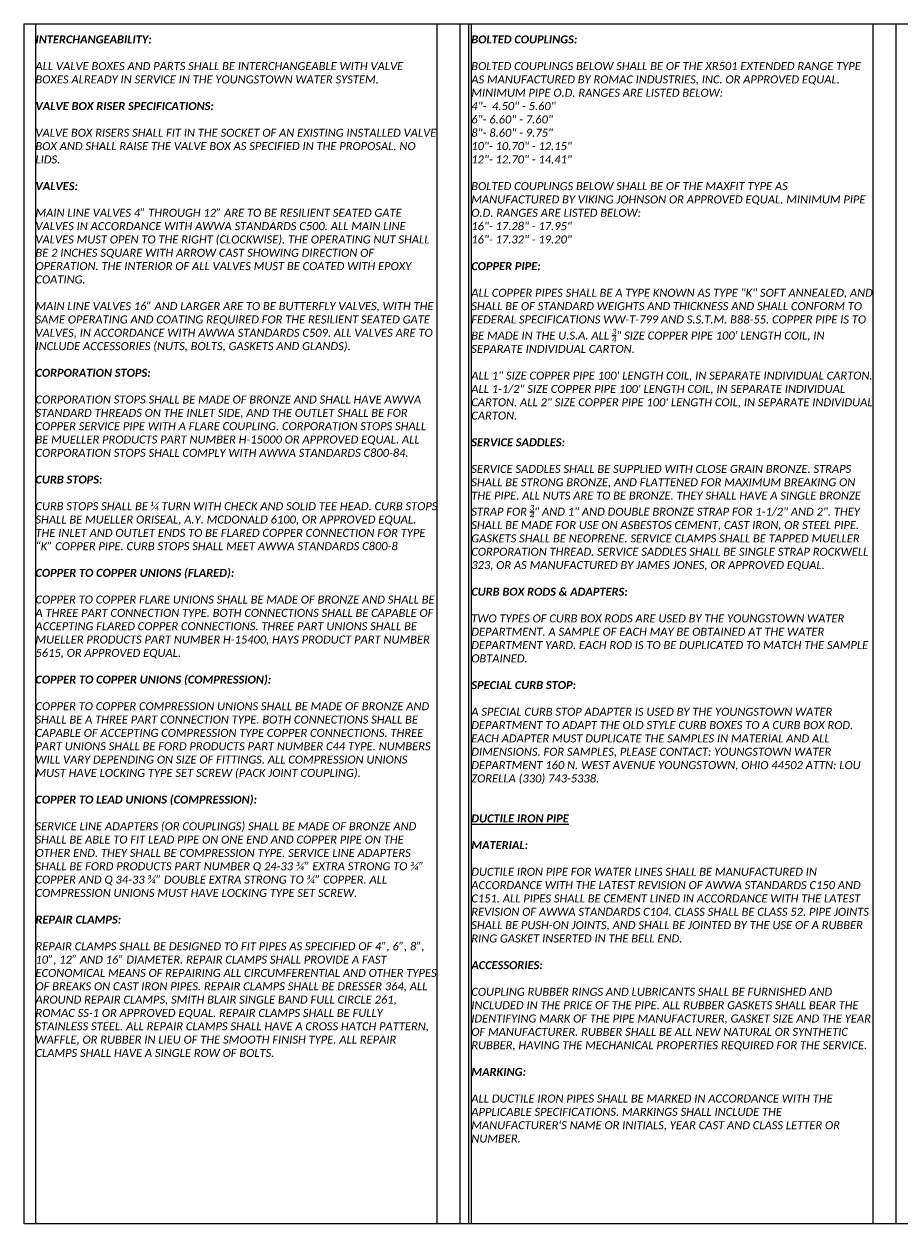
# Model space of a CAD drawing. Header units: feet. Extents: x 0 to 230, y 0 to 21.
# Tile 7 of 10: x 150 to 165, y 0 to 21. Entities that reach past the tile are written whole.
import ezdxf

# ---------------------------------------------------------------- set-up
doc = ezdxf.new("R2010")
doc.units = ezdxf.units.FT
doc.header["$MEASUREMENT"] = 0
doc.layers.add('0_View_Frame_Border', color=7, linetype='Continuous', plot=False)
doc.layers.add('G-ANNO-VPRT', color=215, linetype='Continuous', lineweight=0, plot=False)
doc.layers.add('SH_Text', color=7, linetype='Continuous')
doc.styles.add('Slanted-Normal', font='calibrii.ttf', dxfattribs={"height": 0.14})

msp = doc.modelspace()

# ---------------------------------------------------------------- linework, layer by layer
at = {"layer": '0_View_Frame_Border'}
msp.add_lwpolyline([(150, 21), (180.5, 21), (180.5, 0), (150, 0)], close=True, dxfattribs=at)
at = {"layer": 'G-ANNO-VPRT'}
for p, q in [((150.2, 21), (150.2, 0)), ((157.225, 21), (157.225, 0)), ((157.775, 21), (157.775, 0)), ((157.825, 21), (157.825, 0)), ((164.85, 21), (164.85, 0))]:
    msp.add_line(p, q, dxfattribs=at)
at = {"layer": 'G-ANNO-VPRT', "color": 1}
for p, q in [((157.625, 21), (157.625, 0)), ((165.25, 21), (165.25, 0))]:
    msp.add_line(p, q, dxfattribs=at)

# ---------------------------------------------------------------- texts
at = {"layer": 'SH_Text', "char_height": 0.14, "width": 7.025, "attachment_point": 1, "style": 'Slanted-Normal'}
for s, insert in [('{\\fCalibri|b1|i1|c0|p34;INTERCHANGEABILITY:\\C6;\\P}\\PALL VALVE BOXES AND PARTS SHALL BE INTERCHANGEABLE WITH VALVE BOXES ALREADY IN SERVICE IN THE YOUNGSTOWN WATER SYSTEM.\\P\\P{\\fCalibri|b1|i1|c0|p34;VALVE BOX RISER SPECIFICATIONS:\\P}\\PVALVE BOX RISERS SHALL FIT IN THE SOCKET OF AN EXISTING INSTALLED VALVE BOX AND SHALL RAISE THE VALVE BOX AS SPECIFIED IN THE PROPOSAL. NO LIDS. \\P\\P{\\fCalibri|b1|i1|c0|p34;VALVES:\\P}\\PMAIN LINE VALVES 4” THROUGH 12” ARE TO BE RESILIENT SEATED GATE VALVES IN ACCORDANCE WITH AWWA STANDARDS C500. ALL MAIN LINE VALVES MUST OPEN TO THE RIGHT (CLOCKWISE). THE OPERATING NUT SHALL BE 2 INCHES SQUARE WITH ARROW CAST SHOWING DIRECTION OF OPERATION. THE INTERIOR OF ALL VALVES MUST BE COATED WITH EPOXY COATING.\\P\\PMAIN LINE VALVES 16” AND LARGER ARE TO BE BUTTERFLY VALVES, WITH THE SAME OPERATING AND COATING REQUIRED FOR THE RESILIENT SEATED GATE VALVES, IN ACCORDANCE WITH AWWA STANDARDS C509. ALL VALVES ARE TO INCLUDE ACCESSORIES (NUTS, BOLTS, GASKETS AND GLANDS).\\P\\P{\\fCalibri|b1|i1|c0|p34;CORPORATION STOPS:\\P}\\PCORPORATION STOPS SHALL BE MADE OF BRONZE AND SHALL HAVE AWWA STANDARD THREADS ON THE INLET SIDE, AND THE OUTLET SHALL BE FOR COPPER SERVICE PIPE WITH A FLARE COUPLING. CORPORATION STOPS SHALL BE MUELLER PRODUCTS PART NUMBER H-15000 OR APPROVED EQUAL. ALL CORPORATION STOPS SHALL COMPLY WITH AWWA STANDARDS C800-84.\\P\\P{\\A1;\\fCalibri|b1|i1|c0|p34;CURB STOPS:\\P\\fCalibri|b0|i1|c0|p34;\\PCURB STOPS SHALL BE ¼ TURN WITH CHECK AND SOLID TEE HEAD. CURB STOPS SHALL BE MUELLER ORISEAL, A.Y. MCDONALD 6100, OR APPROVED EQUAL. THE INLET AND OUTLET ENDS TO BE FLARED COPPER CONNECTION FOR TYPE “K” COPPER PIPE. CURB STOPS SHALL MEET AWWA STANDARDS C800-8\\P\\P\\fCalibri|b1|i1|c0|p34;COPPER TO COPPER UNIONS (FLARED):\\P\\fCalibri|b0|i1|c0|p34;\\PCOPPER TO COPPER FLARE UNIONS SHALL BE MADE OF BRONZE AND SHALL BE A THREE PART CONNECTION TYPE. BOTH CONNECTIONS SHALL BE CAPABLE OF ACCEPTING FLARED COPPER CONNECTIONS. THREE PART UNIONS SHALL BE MUELLER PRODUCTS PART NUMBER H-15400, HAYS PRODUCT PART NUMBER 5615, OR APPROVED EQUAL.\\P\\P\\fCalibri|b1|i1|c0|p34;COPPER TO COPPER UNIONS (COMPRESSION):\\P\\fCalibri|b0|i1|c0|p34;\\PCOPPER TO COPPER COMPRESSION UNIONS SHALL BE MADE OF BRONZE AND SHALL BE A THREE PART CONNECTION TYPE. BOTH CONNECTIONS SHALL BE CAPABLE OF ACCEPTING COMPRESSION TYPE COPPER CONNECTIONS. THREE PART UNIONS SHALL BE FORD PRODUCTS PART NUMBER C44 TYPE. NUMBERS WILL VARY DEPENDING ON SIZE OF FITTINGS. ALL COMPRESSION UNIONS MUST HAVE LOCKING TYPE SET SCREW (PACK JOINT COUPLING).\\P\\P\\fCalibri|b1|i1|c0|p34;COPPER TO LEAD UNIONS (COMPRESSION):\\P\\fCalibri|b0|i1|c0|p34;\\PSERVICE LINE ADAPTERS (OR COUPLINGS) SHALL BE MADE OF BRONZE AND SHALL BE ABLE TO FIT LEAD PIPE ON ONE END AND COPPER PIPE ON THE OTHER END. THEY SHALL BE COMPRESSION TYPE. SERVICE LINE ADAPTERS SHALL BE FORD PRODUCTS PART NUMBER Q 24-33 ¾” EXTRA STRONG TO ¾” COPPER AND Q 34-33 ¾” DOUBLE EXTRA STRONG TO ¾” COPPER. ALL COMPRESSION UNIONS MUST HAVE LOCKING TYPE SET SCREW.\\P\\P\\fCalibri|b1|i1|c0|p34;REPAIR CLAMPS:\\P\\fCalibri|b0|i1|c0|p34;\\PREPAIR CLAMPS SHALL BE DESIGNED TO FIT PIPES AS SPECIFIED OF 4”, 6”, 8”, 10”, 12” AND 16” DIAMETER. REPAIR CLAMPS SHALL PROVIDE A FAST ECONOMICAL MEANS OF REPAIRING ALL CIRCUMFERENTIAL AND OTHER TYPES OF BREAKS ON CAST IRON PIPES. REPAIR CLAMPS SHALL BE DRESSER 364, ALL AROUND REPAIR CLAMPS, SMITH BLAIR SINGLE BAND FULL CIRCLE 261, ROMAC SS-1 OR APPROVED EQUAL. REPAIR CLAMPS SHALL BE FULLY STAINLESS STEEL. ALL REPAIR CLAMPS SHALL HAVE A CROSS HATCH PATTERN, WAFFLE, OR RUBBER IN LIEU OF THE SMOOTH FINISH TYPE. ALL REPAIR CLAMPS SHALL HAVE A SINGLE ROW OF BOLTS.}', (150.2, 20.8)), ('\\A1;{\\fCalibri|b1|i1|c0|p34;BOLTED COUPLINGS:\\P}\\PBOLTED COUPLINGS BELOW SHALL BE OF THE XR501 EXTENDED RANGE TYPE AS MANUFACTURED BY ROMAC INDUSTRIES, INC. OR APPROVED EQUAL. MINIMUM PIPE O.D. RANGES ARE LISTED BELOW: \\P4"-  4.50" - 5.60"\\P6"- 6.60" - 7.60"\\P8"- 8.60" - 9.75"\\P10"- 10.70" - 12.15"\\P12"- 12.70" - 14.41"\\P\\PBOLTED COUPLINGS BELOW SHALL BE OF THE MAXFIT TYPE AS MANUFACTURED BY VIKING JOHNSON OR APPROVED EQUAL. MINIMUM PIPE O.D. RANGES ARE LISTED BELOW:\\P16"- 17.28" - 17.95"\\P16"- 17.32" - 19.20"\\P\\P{\\fCalibri|b1|i1|c0|p34;COPPER PIPE:\\P}\\PALL COPPER PIPES SHALL BE A TYPE KNOWN AS TYPE "K" SOFT ANNEALED, AND SHALL BE OF STANDARD WEIGHTS AND THICKNESS AND SHALL CONFORM TO FEDERAL SPECIFICATIONS WW-T-799 AND S.S.T.M. B88-55. COPPER PIPE IS TO BE MADE IN THE U.S.A. ALL {\\H0.7x;\\S3/4;}" SIZE COPPER PIPE 100\' LENGTH COIL, IN SEPARATE INDIVIDUAL CARTON.\\P\\PALL 1" SIZE COPPER PIPE 100\' LENGTH COIL, IN SEPARATE INDIVIDUAL CARTON. ALL 1-1/2" SIZE COPPER PIPE 100\' LENGTH COIL, IN SEPARATE INDIVIDUAL CARTON. ALL 2" SIZE COPPER PIPE 100\' LENGTH COIL, IN SEPARATE INDIVIDUAL CARTON. \\P\\P{\\fCalibri|b1|i1|c0|p34;SERVICE SADDLES:\\P}\\PSERVICE SADDLES SHALL BE SUPPLIED WITH CLOSE GRAIN BRONZE. STRAPS SHALL BE STRONG BRONZE, AND FLATTENED FOR MAXIMUM BREAKING ON THE PIPE. ALL NUTS ARE TO BE BRONZE. THEY SHALL HAVE A SINGLE BRONZE STRAP FOR {\\H0.7x;\\S3/4;\\H1.42857x;" AND 1" AND DOUBLE BRONZE STRAP FOR 1-1/2" AND 2". THEY SHALL BE MADE FOR USE ON ASBESTOS CEMENT, CAST IRON, OR STEEL PIPE. GASKETS SHALL BE NEOPRENE. SERVICE CLAMPS SHALL BE TAPPED MUELLER CORPORATION THREAD. SERVICE SADDLES SHALL BE SINGLE STRAP ROCKWELL 323, OR AS MANUFACTURED BY JAMES JONES, OR APPROVED EQUAL. \\P\\P\\fCalibri|b1|i1|c0|p34;CURB BOX RODS & ADAPTERS:\\P\\fCalibri|b0|i1|c0|p34;\\PTWO TYPES OF CURB BOX RODS ARE USED BY THE YOUNGSTOWN WATER DEPARTMENT. A SAMPLE OF EACH MAY BE OBTAINED AT THE WATER DEPARTMENT YARD. EACH ROD IS TO BE DUPLICATED TO MATCH THE SAMPLE OBTAINED. \\P\\P\\fCalibri|b1|i1|c0|p34;SPECIAL CURB STOP:\\P\\fCalibri|b0|i1|c0|p34;\\PA SPECIAL CURB STOP ADAPTER IS USED BY THE YOUNGSTOWN WATER DEPARTMENT TO ADAPT THE OLD STYLE CURB BOXES TO A CURB BOX ROD. EACH ADAPTER MUST DUPLICATE THE SAMPLES IN MATERIAL AND ALL DIMENSIONS. FOR SAMPLES, PLEASE CONTACT: YOUNGSTOWN WATER DEPARTMENT 160 N. WEST AVENUE YOUNGSTOWN, OHIO 44502 ATTN: LOU ZORELLA (330) 743-5338.\\P\\P\\P\\fCalibri|b1|i1|c0|p34;\\LDUCTILE IRON PIPE\\P}\\P{\\A0;\\fCalibri|b1|i1|c0|p34;MATERIAL:\\P\\fCalibri|b0|i1|c0|p34;\\PDUCTILE IRON PIPE FOR WATER LINES SHALL BE MANUFACTURED IN ACCORDANCE WITH THE LATEST REVISION OF AWWA STANDARDS C150 AND C151. ALL PIPES SHALL BE CEMENT LINED IN ACCORDANCE WITH THE LATEST REVISION OF AWWA STANDARDS C104. CLASS SHALL BE CLASS 52. PIPE JOINTS SHALL BE PUSH-ON JOINTS, AND SHALL BE JOINTED BY THE USE OF A RUBBER RING GASKET INSERTED IN THE BELL END. \\P\\L\\C6;\\P\\fCalibri|b1|i1|c0|p34;\\l\\C256;ACCESSORIES:\\P\\fCalibri|b0|i1|c0|p34;\\PCOUPLING RUBBER RINGS AND LUBRICANTS SHALL BE FURNISHED AND INCLUDED IN THE PRICE OF THE PIPE. ALL RUBBER GASKETS SHALL BEAR THE IDENTIFYING MARK OF THE PIPE MANUFACTURER, GASKET SIZE AND THE YEAR OF MANUFACTURER. RUBBER SHALL BE ALL NEW NATURAL OR SYNTHETIC RUBBER, HAVING THE MECHANICAL PROPERTIES REQUIRED FOR THE SERVICE.\\P\\P\\fCalibri|b1|i1|c0|p34;MARKING:\\P\\fCalibri|b0|i1|c0|p34;\\PALL DUCTILE IRON PIPES SHALL BE MARKED IN ACCORDANCE WITH THE APPLICABLE SPECIFICATIONS. MARKINGS SHALL INCLUDE THE MANUFACTURER\'S NAME OR INITIALS, YEAR CAST AND CLASS LETTER OR NUMBER.}', (157.825, 20.8))]:
    msp.add_mtext(s, dxfattribs=dict(at, insert=insert))

doc.saveas('drawing.dxf')
